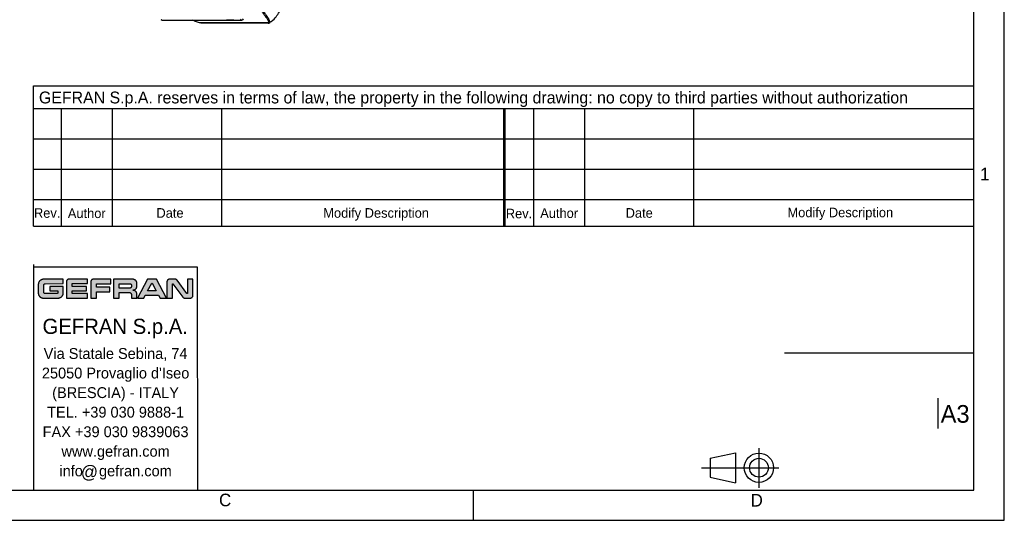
# Model space of a CAD drawing. Header units: millimetres. Extents: x 0 to 420, y 0 to 297.
# Tile 13 of 24: x 225 to 420, y 0 to 99. Entities that reach past the tile are written whole.
import ezdxf

# ---------------------------------------------------------------- set-up
doc = ezdxf.new("R2010")
doc.units = ezdxf.units.MM
doc.header["$LTSCALE"] = 23.1
doc.layers.get('0').update_dxf_attribs({"linetype": 'CONTINUOUS'})
doc.layers.add('ASSI', color=7, linetype='CONTINUOUS')
doc.styles.add('TEXTSTYLE_2', font='trium.ttf')
doc.styles.add('TEXTSTYLE_3', font='trium.ttf')
doc.styles.add('TEXTSTYLE_4', font='triumb.ttf')

msp = doc.modelspace()

# ---------------------------------------------------------------- hatches: boundary and pattern name
at = {"linetype": 'CONTINUOUS'}
h = msp.add_hatch(color=2, dxfattribs=at)
h.paths.add_polyline_path([(251.41414, 46.96884), (251.42409, 46.96974), (251.43403, 46.96884), (251.4435, 46.96618), (251.45233, 46.96182), (251.46031, 46.95586), (251.46717, 46.94844), (251.47251, 46.94007), (252.28279, 45.41608), (250.56506, 45.41608), (251.37559, 46.94007), (251.38109, 46.94864), (251.3878, 46.95585), (251.3958, 46.96181), (251.40466, 46.96618)])
h.paths.add_polyline_path([(247.87684, 45.59431), (247.93551, 45.61496), (247.99254, 45.64001), (248.04763, 45.66935), (248.10048, 45.70284), (248.15077, 45.74029), (248.19818, 45.78148), (248.2359, 45.81916), (248.27715, 45.86654), (248.31465, 45.91679), (248.34819, 45.9696), (248.37758, 46.02466), (248.4027, 46.08167), (248.42341, 46.14032), (248.43963, 46.20036), (248.4513, 46.26153), (248.45836, 46.32362), (248.46076, 46.38644), (248.46076, 46.88536), (248.45842, 46.94832), (248.45143, 47.01055), (248.43982, 47.07184), (248.42366, 47.13199), (248.40302, 47.19074), (248.37798, 47.24782), (248.34867, 47.30294), (248.31522, 47.3558), (248.27782, 47.40608), (248.23668, 47.45347), (248.19893, 47.49128), (248.15164, 47.53246), (248.10148, 47.56988), (248.04876, 47.60334), (247.9938, 47.63266), (247.9369, 47.6577), (247.87833, 47.67833), (247.81837, 47.69449), (247.75725, 47.70609), (247.6952, 47.71308), (247.63239, 47.71542), (243.85547, 47.71542), (243.85547, 43.99252), (244.95118, 43.99252), (244.95118, 45.09056), (246.93352, 45.09056), (246.97887, 45.08823), (247.02339, 45.08128), (247.0668, 45.06979), (247.10877, 45.05384), (247.14892, 45.03356), (247.18687, 45.00915), (247.22216, 44.98084), (247.25439, 44.94894), (247.25682, 44.94624), (247.28519, 44.91101), (247.30965, 44.87314), (247.32995, 44.83307), (247.34593, 44.79122), (247.35743, 44.74796), (247.36439, 44.70362), (247.36672, 44.65849), (247.36672, 43.99252), (248.46241, 43.99252), (248.46241, 44.72462), (248.46007, 44.78731), (248.45307, 44.84934), (248.44145, 44.91051), (248.42527, 44.9706), (248.40459, 45.02936), (248.37949, 45.08651), (248.35009, 45.14176), (248.31652, 45.19479), (248.27899, 45.24528), (248.23769, 45.29291), (248.19817, 45.33246), (248.15059, 45.37378), (248.10016, 45.41133), (248.0472, 45.44489), (247.99204, 45.4743), (247.93498, 45.4994), (247.87631, 45.52007), (247.81631, 45.53625), (247.75523, 45.54787), (247.69328, 45.55486), (247.63066, 45.55721), (247.69349, 45.55955), (247.75559, 45.56654), (247.81678, 45.57815)])
h.paths.add_polyline_path([(229.68341, 47.67561), (229.61808, 47.65367), (229.55417, 47.62704), (229.49192, 47.59579), (229.43163, 47.56003), (229.3736, 47.51988), (229.31814, 47.47553), (229.26558, 47.42719), (229.21624, 47.3751), (229.19404, 47.34914), (229.15003, 47.29211), (229.11005, 47.2322), (229.07429, 47.16979), (229.04297, 47.10522), (229.01621, 47.03885), (228.99413, 46.971), (228.97682, 46.90199), (228.96433, 46.83211), (228.9567, 46.76162), (228.95395, 46.69074), (228.95395, 44.96823), (228.95655, 44.89789), (228.964, 44.82866), (228.97622, 44.76069), (228.99317, 44.69413), (229.01476, 44.62916), (229.04092, 44.56598), (229.07155, 44.50481), (229.10656, 44.44588), (229.1458, 44.38945), (229.18914, 44.33577), (229.23637, 44.2851), (229.28729, 44.23771), (229.34168, 44.19386), (229.35597, 44.18334), (229.41427, 44.14428), (229.47534, 44.10931), (229.53889, 44.0786), (229.60463, 44.05232), (229.67226, 44.03057), (229.74151, 44.01348), (229.81213, 44.00112), (229.88386, 43.99356), (229.95649, 43.99086), (232.88251, 43.99086), (232.95313, 43.99346), (233.02301, 44.00092), (233.09195, 44.0132), (233.15976, 44.03024), (233.22619, 44.052), (233.29099, 44.07838), (233.3539, 44.1093), (233.4146, 44.14461), (233.47282, 44.18416), (233.52823, 44.22776), (233.58054, 44.2752), (233.60129, 44.29598), (233.64866, 44.34835), (233.69218, 44.40383), (233.73165, 44.46209), (233.76688, 44.52285), (233.7977, 44.58579), (233.82399, 44.65063), (233.84565, 44.71709), (233.86261, 44.78492), (233.87479, 44.85388), (233.88216, 44.92377), (233.88466, 44.9944), (233.88452, 44.99683), (233.88399, 45.10194), (233.88415, 45.8617), (233.88466, 46.28767), (231.25767, 46.28767), (231.25767, 45.41608), (232.78895, 45.41608), (232.78895, 45.00685), (232.78655, 44.98079), (232.77943, 44.95579), (232.76776, 44.93244), (232.75186, 44.91149), (232.74318, 44.90281), (232.72223, 44.88691), (232.69888, 44.87524), (232.67388, 44.86812), (232.64782, 44.86572), (230.33245, 44.86524), (230.29525, 44.86766), (230.25883, 44.87488), (230.22365, 44.8868), (230.19022, 44.90328), (230.15912, 44.92406), (230.13099, 44.94874), (230.10646, 44.97677), (230.08601, 45.00752), (230.06993, 45.04043), (230.05845, 45.07498), (230.05166, 45.11072), (230.04968, 45.14731), (230.04978, 45.6271), (230.05069, 46.44582), (230.05135, 46.55611), (230.05148, 46.55854), (230.05391, 46.59587), (230.06112, 46.63227), (230.07301, 46.66735), (230.08943, 46.70061), (230.11014, 46.73152), (230.13289, 46.75759), (230.16073, 46.7823), (230.19143, 46.80303), (230.22444, 46.81945), (230.25923, 46.83133), (230.29536, 46.83854), (230.33245, 46.84096), (233.88466, 46.84136), (233.88466, 47.71542), (229.95466, 47.71542), (229.88572, 47.71273), (229.81742, 47.70517), (229.74993, 47.69279)])
h.paths.add_polyline_path([(234.84325, 47.69581), (234.80244, 47.68073), (234.76326, 47.66154), (234.7261, 47.63842), (234.69136, 47.61156), (234.6746, 47.59643), (234.64429, 47.56451), (234.61743, 47.52979), (234.5943, 47.49265), (234.57512, 47.4535), (234.56004, 47.41272), (234.54918, 47.37064), (234.54262, 47.32756), (234.54043, 47.28375), (234.54043, 43.99164), (238.69917, 43.99164), (238.69917, 44.86323), (235.63614, 44.86323), (235.63614, 45.41608), (238.48746, 45.41608), (238.48746, 46.29265), (235.63614, 46.29265), (235.63614, 46.84301), (238.70249, 46.84301), (238.70249, 47.71542), (234.9723, 47.71542), (234.92846, 47.71322), (234.88536, 47.70667)])
h.paths.add_polyline_path([(259.17718, 44.014), (259.22418, 44.03116), (259.26934, 44.05299), (259.31222, 44.07932), (259.35238, 44.10991), (259.38937, 44.14445), (259.41264, 44.17017), (259.44323, 44.21033), (259.46956, 44.25321), (259.4914, 44.29836), (259.50856, 44.34537), (259.52091, 44.39384), (259.52838, 44.44344), (259.53088, 44.49387), (259.53088, 47.71542), (258.43516, 47.71542), (258.43516, 44.92175), (258.43274, 44.90553), (258.42564, 44.89075), (258.41431, 44.87854), (258.41101, 44.87611), (258.39623, 44.86901), (258.38002, 44.86659), (258.36386, 44.86901), (258.35915, 44.87072), (258.34589, 44.87891), (258.33662, 44.89013), (256.39878, 47.52841), (256.37019, 47.56545), (256.3391, 47.59796), (256.30332, 47.62821), (256.26462, 47.65433), (256.22347, 47.67605), (256.18035, 47.69315), (256.13568, 47.70548), (256.08982, 47.71292), (256.04309, 47.71542), (254.88577, 47.71538), (254.83531, 47.71288), (254.78569, 47.70542), (254.7372, 47.69306), (254.69018, 47.6759), (254.64502, 47.65407), (254.60213, 47.62775), (254.56196, 47.59716), (254.53626, 47.57393), (254.50172, 47.53694), (254.47114, 47.4968), (254.44481, 47.45394), (254.42297, 47.40881), (254.40582, 47.36182), (254.39346, 47.31337), (254.386, 47.26378), (254.3835, 47.21335), (254.3835, 43.99168), (255.47921, 43.99168), (255.47921, 46.78535), (255.48163, 46.80157), (255.48873, 46.81635), (255.49115, 46.81964), (255.50335, 46.83097), (255.51813, 46.83808), (255.53435, 46.8405), (255.55023, 46.83809), (255.56498, 46.83099), (255.5774, 46.81958), (255.57848, 46.81821), (257.50897, 44.19082), (257.53627, 44.15288), (257.54332, 44.14434), (257.5755, 44.11033), (257.61109, 44.08006), (257.64965, 44.05387), (257.69075, 44.03203), (257.73396, 44.01476), (257.77891, 44.0022), (257.82526, 43.99447), (257.87272, 43.99168), (259.02866, 43.99168), (259.0791, 43.99418), (259.12871, 44.00164)])
h.paths.add_polyline_path([(239.67042, 47.69637), (239.63014, 47.68172), (239.59143, 47.66308), (239.55465, 47.6406), (239.52019, 47.61447), (239.49636, 47.59292), (239.46685, 47.56115), (239.44073, 47.52669), (239.41825, 47.48992), (239.3996, 47.45122), (239.38496, 47.41094), (239.37441, 47.36942), (239.36804, 47.32694), (239.3659, 47.28375), (239.3659, 43.99168), (240.46161, 43.99168), (240.46161, 45.25423), (243.09049, 45.25423), (243.09049, 46.12581), (240.46161, 46.12581), (240.46161, 46.83885), (243.30752, 46.83885), (243.30752, 47.71542), (239.79763, 47.71542), (239.75443, 47.71329), (239.71195, 47.70692)])
h.paths.add_polyline_path([(247.12398, 45.96956), (247.10025, 45.96654), (247.07619, 45.96553), (244.95118, 45.96553), (244.95118, 46.84048), (247.07623, 46.84048), (247.10029, 46.83947), (247.12403, 46.83645), (247.14734, 46.83144), (247.17013, 46.82448), (247.19226, 46.8156), (247.2136, 46.80484), (247.23401, 46.79228), (247.25333, 46.778), (247.2714, 46.76209), (247.28002, 46.75347), (247.29593, 46.73539), (247.31021, 46.71606), (247.32277, 46.69565), (247.33353, 46.6743), (247.34241, 46.65215), (247.34937, 46.62936), (247.35438, 46.60603), (247.35739, 46.58229), (247.35841, 46.55822), (247.35841, 46.24863), (247.35739, 46.22444), (247.35438, 46.20059), (247.34938, 46.17718), (247.34242, 46.15431), (247.33355, 46.13211), (247.32281, 46.11071), (247.31027, 46.09026), (247.29601, 46.0709), (247.28014, 46.0528), (247.27128, 46.04392), (247.25321, 46.02801), (247.23391, 46.01372), (247.21351, 46.00116), (247.19218, 45.99041), (247.17006, 45.98153), (247.14729, 45.97456)])
h.paths.add_polyline_path([(249.80149, 43.99086), (250.10605, 44.54784), (252.74181, 44.54784), (253.04634, 43.99086), (254.27561, 43.99086), (252.30118, 47.71542), (250.54667, 47.71542), (248.56055, 43.99086)])

# ---------------------------------------------------------------- linework, layer by layer
at = {"color": 2, "linetype": 'CONTINUOUS'}
for p, q in [((420, 0), (420, 297)), ((228.00618, 86.01578), (414.00618, 86.01578)), ((228.00618, 58.19553), (228.00618, 86.01578)), ((228.00618, 81.52126), (414.00618, 81.52126)), ((233.52784, 58.19553), (233.52784, 81.52126)), ((243.6512, 58.19553), (243.6512, 81.52126)), ((265.22932, 58.19553), (265.22932, 81.52126)), ((320.98653, 81.52126), (320.98653, 58.19553)), ((321.19787, 81.52126), (321.19787, 58.19553)), ((326.92218, 58.19553), (326.92218, 81.52126)), ((337.04555, 58.19553), (337.04555, 81.52126)), ((358.62367, 58.19553), (358.62367, 81.52126)), ((228.00618, 75.51664), (321.00618, 75.51664)), ((321.19787, 75.51664), (414.00618, 75.51664)), ((228.00618, 69.51202), (321.00618, 69.51202)), ((321.19787, 69.51202), (414.00618, 69.51202)), ((228.00618, 63.5074), (321.00618, 63.5074)), ((321.19787, 63.5074), (414.00618, 63.5074)), ((228.9567, 46.76162), (228.95395, 46.69074)), ((228.96433, 46.83211), (228.9567, 46.76162)), ((228.97682, 46.90199), (228.96433, 46.83211)), ((228.99413, 46.971), (228.97682, 46.90199)), ((229.01621, 47.03885), (228.99413, 46.971)), ((229.04297, 47.10522), (229.01621, 47.03885)), ((229.07429, 47.16979), (229.04297, 47.10522)), ((229.11005, 47.2322), (229.07429, 47.16979)), ((229.15003, 47.29211), (229.11005, 47.2322)), ((229.19404, 47.34914), (229.15003, 47.29211)), ((229.21624, 47.3751), (229.19404, 47.34914)), ((229.26558, 47.42719), (229.21624, 47.3751)), ((229.31814, 47.47553), (229.26558, 47.42719)), ((229.3736, 47.51988), (229.31814, 47.47553)), ((229.43163, 47.56003), (229.3736, 47.51988)), ((229.49192, 47.59579), (229.43163, 47.56003)), ((229.55417, 47.62704), (229.49192, 47.59579)), ((229.61808, 47.65367), (229.55417, 47.62704)), ((229.68341, 47.67561), (229.61808, 47.65367)), ((229.74993, 47.69279), (229.68341, 47.67561)), ((229.81742, 47.70517), (229.74993, 47.69279)), ((229.88572, 47.71273), (229.81742, 47.70517)), ((229.95466, 47.71542), (229.88572, 47.71273)), ((233.88466, 47.71542), (229.95466, 47.71542)), ((230.11014, 46.73152), (230.13289, 46.75759)), ((230.13289, 46.75759), (230.16073, 46.7823)), ((230.16073, 46.7823), (230.19143, 46.80303)), ((230.19143, 46.80303), (230.22444, 46.81945)), ((230.22444, 46.81945), (230.25923, 46.83133)), ((230.25923, 46.83133), (230.29536, 46.83854)), ((230.29536, 46.83854), (230.33245, 46.84096)), ((230.33245, 46.84096), (233.88466, 46.84136)), ((233.88466, 46.84136), (233.88466, 47.71542)), ((234.54262, 47.32756), (234.54043, 47.28375)), ((234.54043, 47.28375), (234.54043, 43.99164)), ((234.54918, 47.37064), (234.54262, 47.32756)), ((234.56004, 47.41272), (234.54918, 47.37064)), ((234.57512, 47.4535), (234.56004, 47.41272)), ((234.5943, 47.49265), (234.57512, 47.4535)), ((234.61743, 47.52979), (234.5943, 47.49265)), ((234.64429, 47.56451), (234.61743, 47.52979)), ((234.6746, 47.59643), (234.64429, 47.56451)), ((234.69136, 47.61156), (234.6746, 47.59643)), ((234.7261, 47.63842), (234.69136, 47.61156)), ((234.76326, 47.66154), (234.7261, 47.63842)), ((234.80244, 47.68073), (234.76326, 47.66154)), ((234.84325, 47.69581), (234.80244, 47.68073)), ((234.88536, 47.70667), (234.84325, 47.69581)), ((234.92846, 47.71322), (234.88536, 47.70667)), ((234.9723, 47.71542), (234.92846, 47.71322)), ((238.70249, 47.71542), (234.9723, 47.71542)), ((235.63614, 46.84301), (238.70249, 46.84301)), ((235.63614, 46.29265), (235.63614, 46.84301)), ((238.70249, 46.84301), (238.70249, 47.71542)), ((239.36804, 47.32694), (239.3659, 47.28375)), ((239.3659, 47.28375), (239.3659, 43.99168)), ((239.37441, 47.36942), (239.36804, 47.32694)), ((239.38496, 47.41094), (239.37441, 47.36942)), ((239.3996, 47.45122), (239.38496, 47.41094)), ((239.41825, 47.48992), (239.3996, 47.45122)), ((239.44073, 47.52669), (239.41825, 47.48992)), ((239.46685, 47.56115), (239.44073, 47.52669)), ((239.49636, 47.59292), (239.46685, 47.56115)), ((239.52019, 47.61447), (239.49636, 47.59292)), ((239.55465, 47.6406), (239.52019, 47.61447)), ((239.59143, 47.66308), (239.55465, 47.6406)), ((239.63014, 47.68172), (239.59143, 47.66308)), ((239.67042, 47.69637), (239.63014, 47.68172)), ((239.71195, 47.70692), (239.67042, 47.69637)), ((239.75443, 47.71329), (239.71195, 47.70692)), ((239.79763, 47.71542), (239.75443, 47.71329)), ((243.30752, 47.71542), (239.79763, 47.71542)), ((240.46161, 46.83885), (243.30752, 46.83885)), ((240.46161, 46.12581), (240.46161, 46.83885)), ((243.30752, 46.83885), (243.30752, 47.71542)), ((247.63239, 47.71542), (243.85547, 47.71542)), ((243.85547, 47.71542), (243.85547, 43.99252)), ((244.95118, 46.84048), (247.07623, 46.84048)), ((244.95118, 45.96553), (244.95118, 46.84048)), ((247.07623, 46.84048), (247.10029, 46.83947)), ((247.10029, 46.83947), (247.12403, 46.83645)), ((247.12403, 46.83645), (247.14734, 46.83144)), ((247.14734, 46.83144), (247.17013, 46.82448)), ((247.17013, 46.82448), (247.19226, 46.8156)), ((247.19226, 46.8156), (247.2136, 46.80484)), ((247.2136, 46.80484), (247.23401, 46.79228)), ((247.23401, 46.79228), (247.25333, 46.778)), ((247.25333, 46.778), (247.2714, 46.76209)), ((247.2714, 46.76209), (247.28002, 46.75347)), ((247.28002, 46.75347), (247.29593, 46.73539)), ((247.29593, 46.73539), (247.31021, 46.71606)), ((247.6952, 47.71308), (247.63239, 47.71542)), ((247.75725, 47.70609), (247.6952, 47.71308)), ((247.81837, 47.69449), (247.75725, 47.70609)), ((247.87833, 47.67833), (247.81837, 47.69449)), ((247.9369, 47.6577), (247.87833, 47.67833)), ((247.9938, 47.63266), (247.9369, 47.6577)), ((248.04876, 47.60334), (247.9938, 47.63266)), ((248.10148, 47.56988), (248.04876, 47.60334)), ((248.15164, 47.53246), (248.10148, 47.56988)), ((248.19893, 47.49128), (248.15164, 47.53246)), ((248.23668, 47.45347), (248.19893, 47.49128)), ((248.27782, 47.40608), (248.23668, 47.45347)), ((248.31522, 47.3558), (248.27782, 47.40608)), ((248.34867, 47.30294), (248.31522, 47.3558)), ((248.37798, 47.24782), (248.34867, 47.30294)), ((248.40302, 47.19074), (248.37798, 47.24782)), ((248.42366, 47.13199), (248.40302, 47.19074)), ((248.43982, 47.07184), (248.42366, 47.13199)), ((248.45143, 47.01055), (248.43982, 47.07184)), ((248.45842, 46.94832), (248.45143, 47.01055)), ((248.46076, 46.88536), (248.45842, 46.94832)), ((248.46076, 46.38644), (248.46076, 46.88536)), ((250.54667, 47.71542), (248.56055, 43.99086)), ((252.30118, 47.71542), (250.54667, 47.71542)), ((250.56506, 45.41608), (251.37559, 46.94007)), ((251.37559, 46.94007), (251.38109, 46.94864)), ((251.38109, 46.94864), (251.3878, 46.95585)), ((251.3878, 46.95585), (251.3958, 46.96181)), ((251.3958, 46.96181), (251.40466, 46.96618)), ((251.40466, 46.96618), (251.41414, 46.96884)), ((251.41414, 46.96884), (251.42409, 46.96974)), ((251.42409, 46.96974), (251.43403, 46.96884)), ((251.43403, 46.96884), (251.4435, 46.96618)), ((251.4435, 46.96618), (251.45233, 46.96182)), ((251.45233, 46.96182), (251.46031, 46.95586)), ((251.46031, 46.95586), (251.46717, 46.94844)), ((251.46717, 46.94844), (251.47251, 46.94007)), ((251.47251, 46.94007), (252.28279, 45.41608)), ((254.27561, 43.99086), (252.30118, 47.71542)), ((254.386, 47.26378), (254.3835, 47.21335)), ((254.3835, 47.21335), (254.3835, 43.99168)), ((254.39346, 47.31337), (254.386, 47.26378)), ((254.40582, 47.36182), (254.39346, 47.31337)), ((254.42297, 47.40881), (254.40582, 47.36182)), ((254.44481, 47.45394), (254.42297, 47.40881)), ((254.47114, 47.4968), (254.44481, 47.45394)), ((254.50172, 47.53694), (254.47114, 47.4968)), ((254.53626, 47.57393), (254.50172, 47.53694)), ((254.56196, 47.59716), (254.53626, 47.57393)), ((254.60213, 47.62775), (254.56196, 47.59716)), ((254.64502, 47.65407), (254.60213, 47.62775)), ((254.69018, 47.6759), (254.64502, 47.65407)), ((254.7372, 47.69306), (254.69018, 47.6759)), ((254.78569, 47.70542), (254.7372, 47.69306)), ((254.83531, 47.71288), (254.78569, 47.70542)), ((254.88577, 47.71538), (254.83531, 47.71288)), ((256.04309, 47.71542), (254.88577, 47.71538)), ((255.47921, 46.78535), (255.48163, 46.80157)), ((255.47921, 43.99168), (255.47921, 46.78535)), ((255.48163, 46.80157), (255.48873, 46.81635)), ((255.48873, 46.81635), (255.49115, 46.81964)), ((255.49115, 46.81964), (255.50335, 46.83097)), ((255.50335, 46.83097), (255.51813, 46.83808)), ((255.51813, 46.83808), (255.53435, 46.8405)), ((255.53435, 46.8405), (255.55023, 46.83809)), ((255.55023, 46.83809), (255.56498, 46.83099)), ((255.56498, 46.83099), (255.5774, 46.81958)), ((255.5774, 46.81958), (255.57848, 46.81821)), ((255.57848, 46.81821), (257.50897, 44.19082)), ((256.08982, 47.71292), (256.04309, 47.71542)), ((256.13568, 47.70548), (256.08982, 47.71292)), ((256.18035, 47.69315), (256.13568, 47.70548)), ((256.22347, 47.67605), (256.18035, 47.69315)), ((256.26462, 47.65433), (256.22347, 47.67605)), ((256.30332, 47.62821), (256.26462, 47.65433)), ((256.3391, 47.59796), (256.30332, 47.62821)), ((256.37019, 47.56545), (256.3391, 47.59796)), ((256.39878, 47.52841), (256.37019, 47.56545)), ((258.33662, 44.89013), (256.39878, 47.52841)), ((259.53088, 47.71542), (258.43516, 47.71542)), ((258.43516, 47.71542), (258.43516, 44.92175)), ((259.53088, 44.49387), (259.53088, 47.71542)), ((228.95395, 46.69074), (228.95395, 44.96823)), ((228.95395, 44.96823), (228.95655, 44.89789)), ((228.95655, 44.89789), (228.964, 44.82866)), ((228.964, 44.82866), (228.97622, 44.76069)), ((230.04968, 45.14731), (230.04978, 45.6271)), ((230.05166, 45.11072), (230.04968, 45.14731)), ((230.04978, 45.6271), (230.05069, 46.44582)), ((230.05069, 46.44582), (230.05135, 46.55611)), ((230.05135, 46.55611), (230.05148, 46.55854)), ((230.05148, 46.55854), (230.05391, 46.59587)), ((230.05845, 45.07498), (230.05166, 45.11072)), ((230.05391, 46.59587), (230.06112, 46.63227)), ((230.06993, 45.04043), (230.05845, 45.07498)), ((230.06112, 46.63227), (230.07301, 46.66735)), ((230.08601, 45.00752), (230.06993, 45.04043)), ((230.07301, 46.66735), (230.08943, 46.70061)), ((230.10646, 44.97677), (230.08601, 45.00752)), ((230.08943, 46.70061), (230.11014, 46.73152)), ((230.13099, 44.94874), (230.10646, 44.97677)), ((230.15912, 44.92406), (230.13099, 44.94874)), ((230.19022, 44.90328), (230.15912, 44.92406)), ((230.22365, 44.8868), (230.19022, 44.90328)), ((230.25883, 44.87488), (230.22365, 44.8868)), ((230.29525, 44.86766), (230.25883, 44.87488)), ((230.33245, 44.86524), (230.29525, 44.86766)), ((232.64782, 44.86572), (230.33245, 44.86524)), ((233.88466, 46.28767), (231.25767, 46.28767)), ((231.25767, 46.28767), (231.25767, 45.41608)), ((231.25767, 45.41608), (232.78895, 45.41608)), ((232.67388, 44.86812), (232.64782, 44.86572)), ((232.69888, 44.87524), (232.67388, 44.86812)), ((232.72223, 44.88691), (232.69888, 44.87524)), ((232.74318, 44.90281), (232.72223, 44.88691)), ((232.75186, 44.91149), (232.74318, 44.90281)), ((232.76776, 44.93244), (232.75186, 44.91149)), ((232.77943, 44.95579), (232.76776, 44.93244)), ((232.78655, 44.98079), (232.77943, 44.95579)), ((232.78895, 45.00685), (232.78655, 44.98079)), ((232.78895, 45.41608), (232.78895, 45.00685)), ((233.86261, 44.78492), (233.87479, 44.85388)), ((233.87479, 44.85388), (233.88216, 44.92377)), ((233.88216, 44.92377), (233.88466, 44.9944)), ((233.88399, 45.10194), (233.88415, 45.8617)), ((233.88452, 44.99683), (233.88399, 45.10194)), ((233.88415, 45.8617), (233.88466, 46.28767)), ((233.88466, 44.9944), (233.88452, 44.99683)), ((238.48746, 46.29265), (235.63614, 46.29265)), ((235.63614, 45.41608), (238.48746, 45.41608)), ((235.63614, 44.86323), (235.63614, 45.41608)), ((238.69917, 44.86323), (235.63614, 44.86323)), ((238.48746, 45.41608), (238.48746, 46.29265)), ((238.69917, 43.99164), (238.69917, 44.86323)), ((243.09049, 46.12581), (240.46161, 46.12581)), ((240.46161, 45.25423), (243.09049, 45.25423)), ((240.46161, 43.99168), (240.46161, 45.25423)), ((243.09049, 45.25423), (243.09049, 46.12581)), ((247.07619, 45.96553), (244.95118, 45.96553)), ((244.95118, 45.09056), (246.93352, 45.09056)), ((244.95118, 43.99252), (244.95118, 45.09056)), ((246.93352, 45.09056), (246.97887, 45.08823)), ((246.97887, 45.08823), (247.02339, 45.08128)), ((247.02339, 45.08128), (247.0668, 45.06979)), ((247.0668, 45.06979), (247.10877, 45.05384)), ((247.10025, 45.96654), (247.07619, 45.96553)), ((247.12398, 45.96956), (247.10025, 45.96654)), ((247.10877, 45.05384), (247.14892, 45.03356)), ((247.14729, 45.97456), (247.12398, 45.96956)), ((247.17006, 45.98153), (247.14729, 45.97456)), ((247.14892, 45.03356), (247.18687, 45.00915)), ((247.19218, 45.99041), (247.17006, 45.98153)), ((247.18687, 45.00915), (247.22216, 44.98084)), ((247.21351, 46.00116), (247.19218, 45.99041)), ((247.23391, 46.01372), (247.21351, 46.00116)), ((247.22216, 44.98084), (247.25439, 44.94894)), ((247.25321, 46.02801), (247.23391, 46.01372)), ((247.27128, 46.04392), (247.25321, 46.02801)), ((247.25439, 44.94894), (247.25682, 44.94624)), ((247.25682, 44.94624), (247.28519, 44.91101)), ((247.28014, 46.0528), (247.27128, 46.04392)), ((247.29601, 46.0709), (247.28014, 46.0528)), ((247.28519, 44.91101), (247.30965, 44.87314)), ((247.31027, 46.09026), (247.29601, 46.0709)), ((247.30965, 44.87314), (247.32995, 44.83307)), ((247.31021, 46.71606), (247.32277, 46.69565)), ((247.32281, 46.11071), (247.31027, 46.09026)), ((247.32277, 46.69565), (247.33353, 46.6743)), ((247.33355, 46.13211), (247.32281, 46.11071)), ((247.32995, 44.83307), (247.34593, 44.79122)), ((247.33353, 46.6743), (247.34241, 46.65215)), ((247.34242, 46.15431), (247.33355, 46.13211)), ((247.34241, 46.65215), (247.34937, 46.62936)), ((247.34938, 46.17718), (247.34242, 46.15431)), ((247.34593, 44.79122), (247.35743, 44.74796)), ((247.34937, 46.62936), (247.35438, 46.60603)), ((247.35438, 46.20059), (247.34938, 46.17718)), ((247.35438, 46.60603), (247.35739, 46.58229)), ((247.35739, 46.22444), (247.35438, 46.20059)), ((247.35739, 46.58229), (247.35841, 46.55822)), ((247.35841, 46.24863), (247.35739, 46.22444)), ((247.35841, 46.55822), (247.35841, 46.24863)), ((247.63066, 45.55721), (247.69349, 45.55955)), ((247.69328, 45.55486), (247.63066, 45.55721)), ((247.75523, 45.54787), (247.69328, 45.55486)), ((247.69349, 45.55955), (247.75559, 45.56654)), ((247.81631, 45.53625), (247.75523, 45.54787)), ((247.75559, 45.56654), (247.81678, 45.57815)), ((247.87631, 45.52007), (247.81631, 45.53625)), ((247.81678, 45.57815), (247.87684, 45.59431)), ((247.93498, 45.4994), (247.87631, 45.52007)), ((247.87684, 45.59431), (247.93551, 45.61496)), ((247.99204, 45.4743), (247.93498, 45.4994)), ((247.93551, 45.61496), (247.99254, 45.64001)), ((248.0472, 45.44489), (247.99204, 45.4743)), ((247.99254, 45.64001), (248.04763, 45.66935)), ((248.10016, 45.41133), (248.0472, 45.44489)), ((248.04763, 45.66935), (248.10048, 45.70284)), ((248.15059, 45.37378), (248.10016, 45.41133)), ((248.10048, 45.70284), (248.15077, 45.74029)), ((248.19817, 45.33246), (248.15059, 45.37378)), ((248.15077, 45.74029), (248.19818, 45.78148)), ((248.23769, 45.29291), (248.19817, 45.33246)), ((248.19818, 45.78148), (248.2359, 45.81916)), ((248.2359, 45.81916), (248.27715, 45.86654)), ((248.27899, 45.24528), (248.23769, 45.29291)), ((248.27715, 45.86654), (248.31465, 45.91679)), ((248.31652, 45.19479), (248.27899, 45.24528)), ((248.31465, 45.91679), (248.34819, 45.9696)), ((248.35009, 45.14176), (248.31652, 45.19479)), ((248.34819, 45.9696), (248.37758, 46.02466)), ((248.37949, 45.08651), (248.35009, 45.14176)), ((248.37758, 46.02466), (248.4027, 46.08167)), ((248.40459, 45.02936), (248.37949, 45.08651)), ((248.4027, 46.08167), (248.42341, 46.14032)), ((248.42527, 44.9706), (248.40459, 45.02936)), ((248.42341, 46.14032), (248.43963, 46.20036)), ((248.44145, 44.91051), (248.42527, 44.9706)), ((248.43963, 46.20036), (248.4513, 46.26153)), ((248.45307, 44.84934), (248.44145, 44.91051)), ((248.4513, 46.26153), (248.45836, 46.32362)), ((248.46007, 44.78731), (248.45307, 44.84934)), ((248.45836, 46.32362), (248.46076, 46.38644)), ((252.28279, 45.41608), (250.56506, 45.41608)), ((258.34589, 44.87891), (258.33662, 44.89013)), ((258.35915, 44.87072), (258.34589, 44.87891)), ((258.36386, 44.86901), (258.35915, 44.87072)), ((258.38002, 44.86659), (258.36386, 44.86901)), ((258.39623, 44.86901), (258.38002, 44.86659)), ((258.41101, 44.87611), (258.39623, 44.86901)), ((258.41431, 44.87854), (258.41101, 44.87611)), ((258.42564, 44.89075), (258.41431, 44.87854)), ((258.43274, 44.90553), (258.42564, 44.89075)), ((258.43516, 44.92175), (258.43274, 44.90553)), ((228.97622, 44.76069), (228.99317, 44.69413)), ((228.99317, 44.69413), (229.01476, 44.62916)), ((229.01476, 44.62916), (229.04092, 44.56598)), ((229.04092, 44.56598), (229.07155, 44.50481)), ((229.07155, 44.50481), (229.10656, 44.44588)), ((229.10656, 44.44588), (229.1458, 44.38945)), ((229.1458, 44.38945), (229.18914, 44.33577)), ((229.18914, 44.33577), (229.23637, 44.2851)), ((229.23637, 44.2851), (229.28729, 44.23771)), ((229.28729, 44.23771), (229.34168, 44.19386)), ((229.34168, 44.19386), (229.35597, 44.18334)), ((229.35597, 44.18334), (229.41427, 44.14428)), ((229.41427, 44.14428), (229.47534, 44.10931)), ((229.47534, 44.10931), (229.53889, 44.0786)), ((229.53889, 44.0786), (229.60463, 44.05232)), ((229.60463, 44.05232), (229.67226, 44.03057)), ((229.67226, 44.03057), (229.74151, 44.01348)), ((229.74151, 44.01348), (229.81213, 44.00112)), ((229.81213, 44.00112), (229.88386, 43.99356)), ((229.88386, 43.99356), (229.95649, 43.99086)), ((229.95649, 43.99086), (232.88251, 43.99086)), ((232.88251, 43.99086), (232.95313, 43.99346)), ((232.95313, 43.99346), (233.02301, 44.00092)), ((233.02301, 44.00092), (233.09195, 44.0132)), ((233.09195, 44.0132), (233.15976, 44.03024)), ((233.15976, 44.03024), (233.22619, 44.052)), ((233.22619, 44.052), (233.29099, 44.07838)), ((233.29099, 44.07838), (233.3539, 44.1093)), ((233.3539, 44.1093), (233.4146, 44.14461)), ((233.4146, 44.14461), (233.47282, 44.18416)), ((233.47282, 44.18416), (233.52823, 44.22776)), ((233.52823, 44.22776), (233.58054, 44.2752)), ((233.58054, 44.2752), (233.60129, 44.29598)), ((233.60129, 44.29598), (233.64866, 44.34835)), ((233.64866, 44.34835), (233.69218, 44.40383)), ((233.69218, 44.40383), (233.73165, 44.46209)), ((233.73165, 44.46209), (233.76688, 44.52285)), ((233.76688, 44.52285), (233.7977, 44.58579)), ((233.7977, 44.58579), (233.82399, 44.65063)), ((233.82399, 44.65063), (233.84565, 44.71709)), ((233.84565, 44.71709), (233.86261, 44.78492)), ((234.54043, 43.99164), (238.69917, 43.99164)), ((239.3659, 43.99168), (240.46161, 43.99168)), ((243.85547, 43.99252), (244.95118, 43.99252)), ((247.35743, 44.74796), (247.36439, 44.70362)), ((247.36439, 44.70362), (247.36672, 44.65849)), ((247.36672, 44.65849), (247.36672, 43.99252)), ((247.36672, 43.99252), (248.46241, 43.99252)), ((248.46241, 44.72462), (248.46007, 44.78731)), ((248.46241, 43.99252), (248.46241, 44.72462)), ((248.56055, 43.99086), (249.80149, 43.99086)), ((249.80149, 43.99086), (250.10605, 44.54784)), ((250.10605, 44.54784), (252.74181, 44.54784)), ((252.74181, 44.54784), (253.04634, 43.99086)), ((253.04634, 43.99086), (254.27561, 43.99086)), ((254.3835, 43.99168), (255.47921, 43.99168)), ((257.50897, 44.19082), (257.53627, 44.15288)), ((257.53627, 44.15288), (257.54332, 44.14434)), ((257.54332, 44.14434), (257.5755, 44.11033)), ((257.5755, 44.11033), (257.61109, 44.08006)), ((257.61109, 44.08006), (257.64965, 44.05387)), ((257.64965, 44.05387), (257.69075, 44.03203)), ((257.69075, 44.03203), (257.73396, 44.01476)), ((257.73396, 44.01476), (257.77891, 44.0022)), ((257.77891, 44.0022), (257.82526, 43.99447)), ((257.82526, 43.99447), (257.87272, 43.99168)), ((257.87272, 43.99168), (259.02866, 43.99168)), ((259.02866, 43.99168), (259.0791, 43.99418)), ((259.0791, 43.99418), (259.12871, 44.00164)), ((259.12871, 44.00164), (259.17718, 44.014)), ((259.17718, 44.014), (259.22418, 44.03116)), ((259.22418, 44.03116), (259.26934, 44.05299)), ((259.26934, 44.05299), (259.31222, 44.07932)), ((259.31222, 44.07932), (259.35238, 44.10991)), ((259.35238, 44.10991), (259.38937, 44.14445)), ((259.38937, 44.14445), (259.41264, 44.17017)), ((259.41264, 44.17017), (259.44323, 44.21033)), ((259.44323, 44.21033), (259.46956, 44.25321)), ((259.46956, 44.25321), (259.4914, 44.29836)), ((259.4914, 44.29836), (259.50856, 44.34537)), ((259.50856, 44.34537), (259.52091, 44.39384)), ((259.52091, 44.39384), (259.52838, 44.44344)), ((259.52838, 44.44344), (259.53088, 44.49387)), ((376.50417, 33.16677), (413.97117, 33.16677)), ((406.83245, 24.14734), (406.83245, 18.18076)), ((371.47428, 14.2728), (371.47428, 6.45308)), ((361.80252, 12.31787), (366.84908, 13.3584)), ((361.80252, 12.31787), (361.80252, 8.54624)), ((366.84908, 13.3584), (366.84908, 7.45123)), ((360.10482, 10.41439), (375.38414, 10.41439)), ((361.80252, 8.54624), (366.84908, 7.45123)), ((315, 0), (315, 6)), ((0, 0), (420, 0))]:
    msp.add_line(p, q, dxfattribs=at)
at = {"color": 7, "linetype": 'CONTINUOUS'}
for p, q in [((414, 6), (414, 291)), ((253.41548, 98.99916), (269.16563, 98.99916)), ((274.44319, 98.3995), (261.32086, 98.3995)), ((269.48111, 99.2733), (269.3295, 99.09201)), ((274.44313, 98.3995), (274.44825, 98.4004)), ((274.44851, 98.4004), (274.5487, 98.42916)), ((274.549, 98.42925), (274.54985, 98.42955)), ((228.00618, 58.19553), (414.00002, 58.19112)), ((228.00946, 50.6532), (228.00946, 6.0409)), ((228.00392, 50.19804), (260.3902, 50.19804)), ((260.3902, 50.19804), (260.42219, 6.07658)), ((18, 6), (414, 6))]:
    msp.add_line(p, q, dxfattribs=at)
at = {"color": 9, "linetype": 'CONTINUOUS'}
for p, q in [((274.45314, 98.43789), (261.03113, 98.43789)), ((274.58356, 98.46947), (274.45314, 98.43789))]:
    msp.add_line(p, q, dxfattribs=at)
at = {"color": 2, "linetype": 'CONTINUOUS'}
for radius in [2.89927, 1.86486]:
    msp.add_circle((371.47428, 10.41439), radius, dxfattribs=at)
at = {"color": 7, "linetype": 'CONTINUOUS'}
for points, knots in [([(275.36335, 99.01742), (275.95817, 99.53979), (276.68229, 100.60461), (277.34794, 102.23054), (277.6355, 103.15615), (277.783, 103.64617)], [0, 0, 0, 0, 0.449986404, 0.709110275, 1, 1, 1, 1]), ([(272.59222, 101.55004), (272.74053, 101.31694), (273.02816, 100.8874), (273.44533, 100.30557), (273.80692, 99.82132), (274.0997, 99.42326), (274.2963, 99.13555), (274.40921, 98.9364), (274.46667, 98.81207), (274.50246, 98.70133), (274.51664, 98.60228), (274.50292, 98.51124), (274.472, 98.46036), (274.45314, 98.43789)], [0, 0, 0, 0, 0.223178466, 0.417437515, 0.578276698, 0.711330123, 0.816662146, 0.859454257, 0.896125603, 0.927108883, 0.953194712, 0.976296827, 1, 1, 1, 1]), ([(272.81709, 101.72063), (273.09261, 101.27852), (273.49921, 100.67954), (274.01274, 99.95052), (274.29687, 99.5326), (274.50767, 99.18686), (274.62441, 98.93293), (274.66454, 98.75849), (274.66921, 98.64953), (274.64435, 98.54979), (274.6062, 98.49437), (274.58356, 98.46947)], [0, 0, 0, 0, 0.410103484, 0.569547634, 0.702117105, 0.807772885, 0.88839393, 0.920494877, 0.948178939, 0.973500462, 1, 1, 1, 1]), ([(253.41548, 98.99917), (253.38629, 98.99917), (253.32129, 99.01974), (253.2736, 99.06565), (253.25084, 99.09295)], [0, 0, 0, 0, 0.450957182, 1, 1, 1, 1]), ([(261.03113, 98.43789), (260.89083, 98.46947), (260.61811, 98.53764), (260.08387, 98.70791), (259.69851, 98.87085), (259.44964, 98.99839)], [0, 0, 0, 0, 0.256557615, 0.501112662, 1, 1, 1, 1]), ([(261.32113, 98.3994), (261.29909, 98.39947), (261.20149, 98.40377), (261.10462, 98.42018), (261.03113, 98.43789)], [0, 0, 0, 0, 0.225754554, 1, 1, 1, 1]), ([(268.92356, 99.21583), (268.93933, 99.18369), (268.97215, 99.12606), (269.03121, 99.05563), (269.09573, 99.01028), (269.14347, 98.99917), (269.16563, 98.99917)], [0, 0, 0, 0, 0.315711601, 0.58215947, 0.804615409, 1, 1, 1, 1]), ([(269.16563, 98.99917), (269.19468, 98.99917), (269.25929, 99.01953), (269.30682, 99.065), (269.3295, 99.09201)], [0, 0, 0, 0, 0.451694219, 1, 1, 1, 1]), ([(274.45314, 98.43789), (274.45018, 98.43248), (274.44499, 98.42305), (274.44048, 98.41164), (274.43712, 98.40254), (274.44124, 98.39944), (274.4428, 98.39939)], [0, 0, 0, 0, 0.423824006, 0.721365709, 0.892390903, 1, 1, 1, 1]), ([(274.54823, 98.43035), (274.54805, 98.43003), (274.54757, 98.429), (274.54867, 98.42915), (274.549, 98.42925)], [0, 0, 0, 0, 0.520053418, 1, 1, 1, 1]), ([(274.58356, 98.46947), (274.57558, 98.4607), (274.56424, 98.44748), (274.55097, 98.43537), (274.54823, 98.43035)], [0, 0, 0, 0, 0.674715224, 1, 1, 1, 1]), ([(274.54985, 98.42955), (274.55034, 98.42976), (274.55312, 98.43109), (274.55577, 98.43269), (274.55796, 98.43402)], [0, 0, 0, 0, 0.170347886, 1, 1, 1, 1]), ([(275.18556, 98.86944), (275.20049, 98.88127), (275.26066, 98.92949), (275.31972, 98.97911), (275.36335, 99.01742)], [0, 0, 0, 0, 0.246963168, 1, 1, 1, 1])]:
    msp.add_open_spline(points, degree=3, knots=knots, dxfattribs=at)
at = {"color": 9, "linetype": 'CONTINUOUS'}
msp.add_open_spline([(267.62614, 98.99867), (267.39896, 98.98094), (266.92164, 98.96545), (266.44459, 98.98244), (266.19598, 98.99867)], degree=3, knots=[0, 0, 0, 0, 0.477694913, 1, 1, 1, 1], dxfattribs=at)
at = {"layer": 'ASSI', "color": 7, "linetype": 'CONTINUOUS'}
msp.add_arc((271.52248, 103.48571), 5.89346, 300.9981141, 308.4327487, dxfattribs=at)

# ---------------------------------------------------------------- texts
at = {"color": 2, "linetype": 'CONTINUOUS'}
for s, insert, char_height, width, attachment_point, line_spacing_factor, style in [('GEFRAN S.p.A. reserves in terms of law, the property in the following drawing: no copy to third parties without authorization', (229.0759, 84.86435), 2.35, 182.6385185, 1, 0.9, 'TEXTSTYLE_2'), ('1', (416.1442, 69.78408), 2.5, 1.9166667, 2, 0.9, 'TEXTSTYLE_2'), ('Rev.', (228.09247, 61.78053), 1.9, 5.4537037, 1, 0.9, 'TEXTSTYLE_2'), ('Author', (234.79082, 61.72716), 1.9, 7.9237037, 1, 0.9, 'TEXTSTYLE_2'), ('Date', (252.3145, 61.79175), 1.9, 5.5944444, 1, 0.9, 'TEXTSTYLE_2'), ('Modify Description', (285.31357, 61.79022), 1.9, 22.1877778, 1, 0.9, 'TEXTSTYLE_2'), ('Rev.', (321.41155, 61.67453), 1.9, 5.4537037, 1, 0.9, 'TEXTSTYLE_2'), ('Author', (328.21956, 61.74848), 1.9, 7.9237037, 1, 0.9, 'TEXTSTYLE_2'), ('Date', (345.11025, 61.79269), 1.9, 5.5944444, 1, 0.9, 'TEXTSTYLE_2'), ('Modify Description', (377.11543, 61.88744), 1.9, 22.1877778, 1, 0.9, 'TEXTSTYLE_2'), ('GEFRAN S.p.A.', (244.16528, 39.89484), 3, 31.1444444, 2, 0.9, 'TEXTSTYLE_4'), ("Via Statale Sebina, 74\\P25050 Provaglio d'Iseo\\P(BRESCIA) - ITALY\\PTEL. +39 030 9888-1\\PFAX +39 030 9839063\\Pwww.gefran.com\\Pinfo    gefran.com", (244.23637, 34.09246), 2.15, 31.182963, 2, 1.08, 'TEXTSTYLE_3'), ('A3', (407.41007, 22.81084), 3.5, 5.9111111, 1, 0.9, 'TEXTSTYLE_2'), ('@', (237.3693, 10.8474), 2.5, 3.4537037, 1, 0.9, 'TEXTSTYLE_2'), ('C', (265.90236, 5.2754), 2.5, 2.5, 2, 0.9, 'TEXTSTYLE_2'), ('D', (371.0394, 5.22447), 2.5, 2.5, 2, 0.9, 'TEXTSTYLE_2')]:
    msp.add_mtext(s, dxfattribs=dict(at, insert=insert, char_height=char_height, width=width, attachment_point=attachment_point, line_spacing_factor=line_spacing_factor, style=style))

doc.saveas('drawing.dxf')
